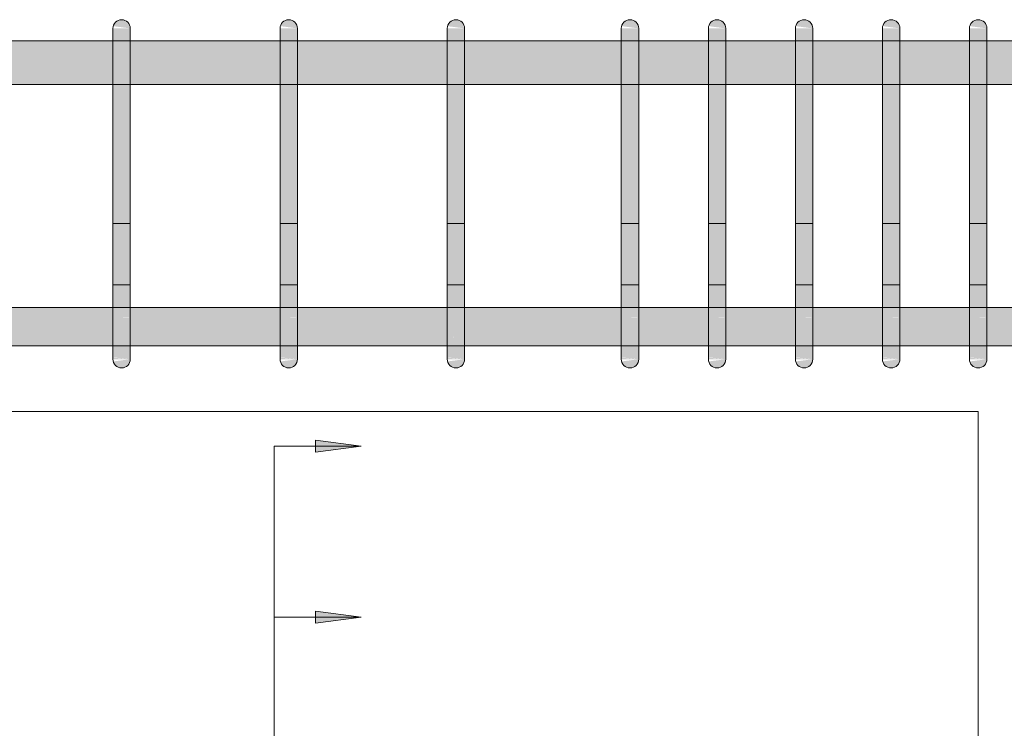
# Model space of a CAD drawing. Header units: millimetres. Extents: x 4307 to 42792, y 1610 to 10025.
# Tile 112 of 256: x 19589 to 20155, y 5438 to 5845. Entities that reach past the tile are written whole.
import ezdxf

# ---------------------------------------------------------------- set-up
doc = ezdxf.new("R2010")
doc.units = ezdxf.units.MM
for name, color, linetype, lineweight in [('A-ANNO-DIMS', 211, 'Continuous', 5), ('A-ANNO-DIMS-25', 211, 'Continuous', 5), ('S-BEAM', 12, 'Continuous', 9), ('S-COLS', 52, 'Continuous', 9), ('S-RBAR', 171, 'Continuous', 5)]:
    doc.layers.add(name, color=color, linetype=linetype, lineweight=lineweight)
doc.styles.add('Arial_1', font='arial.ttf', dxfattribs={"height": 62.5})
doc.dimstyles.new('Výztuž_kusy__řezy__3', dxfattribs={"dimscale": 304.8, "dimtxt": 0.18, "dimasz": 0, "dimexe": 0, "dimexo": 0.0625, "dimgap": 0.082021, "dimtad": 1, "dimdec": 0, "dimzin": 0, "dimdsep": 46, "dimtxsty": 'Arial_1', "dimblk1": 'NONE', "dimblk2": 'NONE', "dimsah": 1, "dimcen": 0.09, "dimazin": 0, "dimtfac": 1, "dimtdec": 4, "dimtix": 1, "dimtmove": 0, "dimatfit": 3, "dimfxl": 0.164042, "dimfxlon": 1, "dimtvp": 1, "dimtfill": 1, "dimtolj": 1, "dimtzin": 0, "dimarcsym": 2})

# ---------------------------------------------------------------- blocks, each defined once
blk = doc.blocks.new('DIMBLOCK642-V1')
at = {"layer": 'A-ANNO-DIMS-25'}
for points in [[(19785.63, 5600), (19759.34, 5603.46), (19759.34, 5596.54)], [(19785.63, 5501.83), (19759.34, 5505.29), (19759.34, 5498.37)]]:
    blk.add_hatch(color=256, dxfattribs=at).paths.add_polyline_path(points)
for p, q in [((19735.63, 5600), (19735.63, 5501.83)), ((19735.63, 5600), (19735.63, 5600)), ((19735.63, 5600), (19785.63, 5600)), ((19785.63, 5600), (19759.34, 5603.46)), ((19759.34, 5603.46), (19759.34, 5596.54)), ((19759.34, 5596.54), (19785.63, 5600)), ((19785.63, 5501.83), (19759.34, 5505.29)), ((19759.34, 5505.29), (19759.34, 5498.37)), ((19735.63, 5501.83), (19735.63, 5501.83)), ((19735.63, 5501.83), (19785.63, 5501.83)), ((19759.34, 5498.37), (19785.63, 5501.83))]:
    blk.add_line(p, q, dxfattribs=at)
blk = doc.blocks.new('_None')
blk = doc.blocks.new('DIMBLOCK643-V1')
at = {"layer": 'A-ANNO-DIMS-25'}
for points in [[(19785.63, 5501.83), (19759.34, 5505.29), (19759.34, 5498.37)], [(19785.63, 5403.67), (19759.34, 5407.13), (19759.34, 5400.21)]]:
    blk.add_hatch(color=256, dxfattribs=at).paths.add_polyline_path(points)
for p, q in [((19785.63, 5501.83), (19759.34, 5505.29)), ((19759.34, 5505.29), (19759.34, 5498.37)), ((19735.63, 5501.83), (19735.63, 5403.67)), ((19735.63, 5501.83), (19735.63, 5501.83)), ((19735.63, 5501.83), (19785.63, 5501.83)), ((19759.34, 5498.37), (19785.63, 5501.83)), ((19785.63, 5403.67), (19759.34, 5407.13)), ((19759.34, 5407.13), (19759.34, 5400.21)), ((19735.63, 5403.67), (19735.63, 5403.67)), ((19735.63, 5403.67), (19785.63, 5403.67)), ((19759.34, 5400.21), (19785.63, 5403.67))]:
    blk.add_line(p, q, dxfattribs=at)
blk = doc.blocks.new('DIMBLOCK672-V1')
at = {"layer": 'A-ANNO-DIMS-25'}
for points in [[(19785.63, 5600), (19759.34, 5603.46), (19759.34, 5596.54)], [(19785.63, 5501.83), (19759.34, 5505.29), (19759.34, 5498.37)], [(19785.63, 5403.67), (19759.34, 5407.13), (19759.34, 5400.21)], [(19785.63, 5305.5), (19759.34, 5308.96), (19759.34, 5302.04)], [(19785.63, 5207.33), (19759.34, 5210.79), (19759.34, 5203.87)], [(19785.63, 5109.17), (19759.34, 5112.63), (19759.34, 5105.71)], [(19785.63, 5011), (19759.34, 5014.46), (19759.34, 5007.54)], [(19785.63, 4912.83), (19759.34, 4916.29), (19759.34, 4909.37)], [(19785.63, 4814.67), (19759.34, 4818.13), (19759.34, 4811.21)], [(19785.63, 4716.5), (19759.34, 4719.96), (19759.34, 4713.04)], [(19785.63, 4618.33), (19759.34, 4621.79), (19759.34, 4614.87)], [(19785.63, 4520.17), (19759.34, 4523.63), (19759.34, 4516.71)], [(19785.63, 4422), (19759.34, 4425.46), (19759.34, 4418.54)], [(19785.63, 4323.83), (19759.34, 4327.29), (19759.34, 4320.37)], [(19785.63, 4225.67), (19759.34, 4229.13), (19759.34, 4222.21)], [(19785.63, 4127.5), (19759.34, 4130.96), (19759.34, 4124.04)], [(19785.63, 4029.33), (19759.34, 4032.79), (19759.34, 4025.87)], [(19785.63, 3931.17), (19759.34, 3934.63), (19759.34, 3927.71)], [(19785.63, 3833), (19759.34, 3836.46), (19759.34, 3829.54)], [(19785.63, 3734.83), (19759.34, 3738.29), (19759.34, 3731.37)], [(19785.63, 3636.67), (19759.34, 3640.13), (19759.34, 3633.21)], [(19785.63, 3538.5), (19759.34, 3541.96), (19759.34, 3535.04)], [(19785.63, 3440.33), (19759.34, 3443.79), (19759.34, 3436.87)], [(19785.63, 3342.17), (19759.34, 3345.63), (19759.34, 3338.71)], [(19785.63, 3244), (19759.34, 3247.46), (19759.34, 3240.54)], [(19785.63, 3145.83), (19759.34, 3149.29), (19759.34, 3142.37)], [(19785.63, 3047.67), (19759.34, 3051.13), (19759.34, 3044.21)], [(19785.63, 2949.5), (19759.34, 2952.96), (19759.34, 2946.04)], [(19785.63, 2851.33), (19759.34, 2854.79), (19759.34, 2847.87)], [(19785.63, 2753.17), (19759.34, 2756.63), (19759.34, 2749.71)], [(19785.63, 2655), (19759.34, 2658.46), (19759.34, 2651.54)]]:
    blk.add_hatch(color=256, dxfattribs=at).paths.add_polyline_path(points)
for p, q in [((19735.63, 5600), (19735.63, 2655)), ((19735.63, 5600), (19735.63, 5501.83)), ((19735.63, 5600), (19735.63, 5600)), ((19735.63, 5600), (19785.63, 5600)), ((19785.63, 5600), (19759.34, 5603.46)), ((19759.34, 5603.46), (19759.34, 5596.54)), ((19759.34, 5596.54), (19785.63, 5600)), ((19785.63, 5501.83), (19759.34, 5505.29)), ((19759.34, 5505.29), (19759.34, 5498.37)), ((19735.63, 5501.83), (19735.63, 5403.67)), ((19735.63, 5501.83), (19735.63, 5501.83)), ((19735.63, 5501.83), (19785.63, 5501.83)), ((19759.34, 5498.37), (19785.63, 5501.83)), ((19785.63, 5403.67), (19759.34, 5407.13)), ((19759.34, 5407.13), (19759.34, 5400.21)), ((19735.63, 5403.67), (19735.63, 5305.5)), ((19735.63, 5403.67), (19735.63, 5403.67)), ((19735.63, 5403.67), (19785.63, 5403.67)), ((19759.34, 5400.21), (19785.63, 5403.67)), ((19735.63, 5305.5), (19735.63, 5207.33)), ((19735.63, 5305.5), (19735.63, 5305.5)), ((19735.63, 5305.5), (19785.63, 5305.5)), ((19785.63, 5305.5), (19759.34, 5308.96)), ((19759.34, 5308.96), (19759.34, 5302.04)), ((19759.34, 5302.04), (19785.63, 5305.5)), ((19785.63, 5207.33), (19759.34, 5210.79)), ((19759.34, 5210.79), (19759.34, 5203.87)), ((19735.63, 5207.33), (19735.63, 5109.17)), ((19735.63, 5207.33), (19735.63, 5207.33)), ((19735.63, 5207.33), (19785.63, 5207.33)), ((19759.34, 5203.87), (19785.63, 5207.33)), ((19735.63, 5109.17), (19735.63, 5011)), ((19735.63, 5109.17), (19735.63, 5109.17)), ((19735.63, 5109.17), (19785.63, 5109.17)), ((19785.63, 5109.17), (19759.34, 5112.63)), ((19759.34, 5112.63), (19759.34, 5105.71)), ((19759.34, 5105.71), (19785.63, 5109.17)), ((19735.63, 5011), (19735.63, 4912.83)), ((19735.63, 5011), (19735.63, 5011)), ((19735.63, 5011), (19785.63, 5011)), ((19785.63, 5011), (19759.34, 5014.46)), ((19759.34, 5014.46), (19759.34, 5007.54)), ((19759.34, 5007.54), (19785.63, 5011)), ((19785.63, 4912.83), (19759.34, 4916.29)), ((19759.34, 4916.29), (19759.34, 4909.37)), ((19735.63, 4912.83), (19735.63, 4814.67)), ((19735.63, 4912.83), (19735.63, 4912.83)), ((19735.63, 4912.83), (19785.63, 4912.83)), ((19759.34, 4909.37), (19785.63, 4912.83)), ((19735.63, 4814.67), (19735.63, 4716.5)), ((19735.63, 4814.67), (19735.63, 4814.67)), ((19735.63, 4814.67), (19785.63, 4814.67)), ((19785.63, 4814.67), (19759.34, 4818.13)), ((19759.34, 4818.13), (19759.34, 4811.21)), ((19759.34, 4811.21), (19785.63, 4814.67)), ((19785.63, 4716.5), (19759.34, 4719.96)), ((19759.34, 4719.96), (19759.34, 4713.04)), ((19735.63, 4716.5), (19735.63, 4618.33)), ((19735.63, 4716.5), (19735.63, 4716.5)), ((19735.63, 4716.5), (19785.63, 4716.5)), ((19759.34, 4713.04), (19785.63, 4716.5)), ((19785.63, 4618.33), (19759.34, 4621.79)), ((19759.34, 4621.79), (19759.34, 4614.87)), ((19735.63, 4618.33), (19735.63, 4520.17)), ((19735.63, 4618.33), (19735.63, 4618.33)), ((19735.63, 4618.33), (19785.63, 4618.33)), ((19759.34, 4614.87), (19785.63, 4618.33)), ((19735.63, 4520.17), (19735.63, 4422)), ((19735.63, 4520.17), (19735.63, 4520.17)), ((19735.63, 4520.17), (19785.63, 4520.17)), ((19785.63, 4520.17), (19759.34, 4523.63)), ((19759.34, 4523.63), (19759.34, 4516.71)), ((19759.34, 4516.71), (19785.63, 4520.17)), ((19785.63, 4422), (19759.34, 4425.46)), ((19759.34, 4425.46), (19759.34, 4418.54)), ((19735.63, 4422), (19735.63, 4323.83)), ((19735.63, 4422), (19735.63, 4422)), ((19735.63, 4422), (19785.63, 4422)), ((19759.34, 4418.54), (19785.63, 4422)), ((19785.63, 4323.83), (19759.34, 4327.29)), ((19759.34, 4327.29), (19759.34, 4320.37)), ((19735.63, 4323.83), (19735.63, 4225.67)), ((19735.63, 4323.83), (19735.63, 4323.83)), ((19735.63, 4323.83), (19785.63, 4323.83)), ((19759.34, 4320.37), (19785.63, 4323.83)), ((19735.63, 4225.67), (19735.63, 4127.5)), ((19735.63, 4225.67), (19735.63, 4225.67)), ((19735.63, 4225.67), (19785.63, 4225.67)), ((19785.63, 4225.67), (19759.34, 4229.13)), ((19759.34, 4229.13), (19759.34, 4222.21)), ((19759.34, 4222.21), (19785.63, 4225.67)), ((19785.63, 4127.5), (19759.34, 4130.96)), ((19759.34, 4130.96), (19759.34, 4124.04)), ((19735.63, 4127.5), (19735.63, 4029.33)), ((19735.63, 4127.5), (19735.63, 4127.5)), ((19735.63, 4127.5), (19785.63, 4127.5)), ((19759.34, 4124.04), (19785.63, 4127.5)), ((19785.63, 4029.33), (19759.34, 4032.79)), ((19759.34, 4032.79), (19759.34, 4025.87)), ((19735.63, 4029.33), (19735.63, 3931.17)), ((19735.63, 4029.33), (19735.63, 4029.33)), ((19735.63, 4029.33), (19785.63, 4029.33)), ((19759.34, 4025.87), (19785.63, 4029.33)), ((19735.63, 3931.17), (19735.63, 3833)), ((19735.63, 3931.17), (19735.63, 3931.17)), ((19735.63, 3931.17), (19785.63, 3931.17)), ((19785.63, 3931.17), (19759.34, 3934.63)), ((19759.34, 3934.63), (19759.34, 3927.71)), ((19759.34, 3927.71), (19785.63, 3931.17)), ((19785.63, 3833), (19759.34, 3836.46)), ((19759.34, 3836.46), (19759.34, 3829.54)), ((19735.63, 3833), (19735.63, 3734.83)), ((19735.63, 3833), (19735.63, 3833)), ((19735.63, 3833), (19785.63, 3833)), ((19759.34, 3829.54), (19785.63, 3833)), ((19735.63, 3734.83), (19735.63, 3636.67)), ((19735.63, 3734.83), (19735.63, 3734.83)), ((19735.63, 3734.83), (19785.63, 3734.83)), ((19785.63, 3734.83), (19759.34, 3738.29)), ((19759.34, 3738.29), (19759.34, 3731.37)), ((19759.34, 3731.37), (19785.63, 3734.83)), ((19735.63, 3636.67), (19735.63, 3538.5)), ((19735.63, 3636.67), (19735.63, 3636.67)), ((19735.63, 3636.67), (19785.63, 3636.67)), ((19785.63, 3636.67), (19759.34, 3640.13)), ((19759.34, 3640.13), (19759.34, 3633.21)), ((19759.34, 3633.21), (19785.63, 3636.67)), ((19785.63, 3538.5), (19759.34, 3541.96)), ((19759.34, 3541.96), (19759.34, 3535.04)), ((19735.63, 3538.5), (19735.63, 3440.33)), ((19735.63, 3538.5), (19735.63, 3538.5)), ((19735.63, 3538.5), (19785.63, 3538.5)), ((19759.34, 3535.04), (19785.63, 3538.5)), ((19735.63, 3440.33), (19735.63, 3342.17)), ((19735.63, 3440.33), (19735.63, 3440.33)), ((19735.63, 3440.33), (19785.63, 3440.33)), ((19785.63, 3440.33), (19759.34, 3443.79)), ((19759.34, 3443.79), (19759.34, 3436.87)), ((19759.34, 3436.87), (19785.63, 3440.33)), ((19785.63, 3342.17), (19759.34, 3345.63)), ((19759.34, 3345.63), (19759.34, 3338.71)), ((19735.63, 3342.17), (19735.63, 3244)), ((19735.63, 3342.17), (19735.63, 3342.17)), ((19735.63, 3342.17), (19785.63, 3342.17)), ((19759.34, 3338.71), (19785.63, 3342.17)), ((19785.63, 3244), (19759.34, 3247.46)), ((19759.34, 3247.46), (19759.34, 3240.54)), ((19735.63, 3244), (19735.63, 3145.83)), ((19735.63, 3244), (19735.63, 3244)), ((19735.63, 3244), (19785.63, 3244)), ((19759.34, 3240.54), (19785.63, 3244)), ((19735.63, 3145.83), (19735.63, 3047.67)), ((19735.63, 3145.83), (19735.63, 3145.83)), ((19735.63, 3145.83), (19785.63, 3145.83)), ((19785.63, 3145.83), (19759.34, 3149.29)), ((19759.34, 3149.29), (19759.34, 3142.37)), ((19759.34, 3142.37), (19785.63, 3145.83)), ((19785.63, 3047.67), (19759.34, 3051.13)), ((19759.34, 3051.13), (19759.34, 3044.21)), ((19735.63, 3047.67), (19735.63, 2949.5)), ((19735.63, 3047.67), (19735.63, 3047.67)), ((19735.63, 3047.67), (19785.63, 3047.67)), ((19759.34, 3044.21), (19785.63, 3047.67)), ((19785.63, 2949.5), (19759.34, 2952.96)), ((19759.34, 2952.96), (19759.34, 2946.04)), ((19735.63, 2949.5), (19735.63, 2851.33)), ((19735.63, 2949.5), (19735.63, 2949.5)), ((19735.63, 2949.5), (19785.63, 2949.5)), ((19759.34, 2946.04), (19785.63, 2949.5)), ((19735.63, 2851.33), (19735.63, 2753.17)), ((19735.63, 2851.33), (19735.63, 2851.33)), ((19735.63, 2851.33), (19785.63, 2851.33)), ((19785.63, 2851.33), (19759.34, 2854.79)), ((19759.34, 2854.79), (19759.34, 2847.87)), ((19759.34, 2847.87), (19785.63, 2851.33)), ((19785.63, 2753.17), (19759.34, 2756.63)), ((19759.34, 2756.63), (19759.34, 2749.71)), ((19735.63, 2753.17), (19735.63, 2655)), ((19735.63, 2753.17), (19735.63, 2753.17)), ((19735.63, 2753.17), (19785.63, 2753.17)), ((19759.34, 2749.71), (19785.63, 2753.17)), ((19785.63, 2655), (19759.34, 2658.46)), ((19759.34, 2658.46), (19759.34, 2651.54)), ((19735.63, 2655), (19735.63, 2655)), ((19735.63, 2655), (19785.63, 2655)), ((19759.34, 2651.54), (19785.63, 2655))]:
    blk.add_line(p, q, dxfattribs=at)

msp = doc.modelspace()

# ---------------------------------------------------------------- hatches: boundary and pattern name
at = {"layer": 'S-RBAR'}
for points in [[(19652.97, 5840), (19652.8, 5841.29), (19652.3, 5842.5), (19651.5, 5843.54), (19650.47, 5844.33), (19649.26, 5844.83), (19647.97, 5845), (19646.67, 5844.83), (19645.47, 5844.33), (19644.43, 5843.54), (19643.64, 5842.5), (19643.14, 5841.29), (19652.8, 5840.02)], [(19748.98, 5840), (19748.81, 5841.29), (19748.31, 5842.5), (19747.52, 5843.54), (19746.48, 5844.33), (19745.28, 5844.83), (19743.98, 5845), (19742.69, 5844.83), (19741.48, 5844.33), (19740.45, 5843.54), (19739.65, 5842.5), (19739.15, 5841.29), (19748.81, 5840.02)], [(19845, 5840), (19844.83, 5841.29), (19844.33, 5842.5), (19843.54, 5843.54), (19842.5, 5844.33), (19841.29, 5844.83), (19840, 5845), (19838.71, 5844.83), (19837.5, 5844.33), (19836.46, 5843.54), (19835.67, 5842.5), (19835.17, 5841.29), (19844.83, 5840.02)], [(19945, 5840), (19944.83, 5841.29), (19944.33, 5842.5), (19943.54, 5843.54), (19942.5, 5844.33), (19941.29, 5844.83), (19940, 5845), (19938.71, 5844.83), (19937.5, 5844.33), (19936.46, 5843.54), (19935.67, 5842.5), (19935.17, 5841.29), (19944.83, 5840.02)], [(19995, 5840), (19994.83, 5841.29), (19994.33, 5842.5), (19993.54, 5843.54), (19992.5, 5844.33), (19991.29, 5844.83), (19990, 5845), (19988.71, 5844.83), (19987.5, 5844.33), (19986.46, 5843.54), (19985.67, 5842.5), (19985.17, 5841.29), (19994.83, 5840.02)], [(20045, 5840), (20044.83, 5841.29), (20044.33, 5842.5), (20043.54, 5843.54), (20042.5, 5844.33), (20041.29, 5844.83), (20040, 5845), (20038.71, 5844.83), (20037.5, 5844.33), (20036.46, 5843.54), (20035.67, 5842.5), (20035.17, 5841.29), (20044.83, 5840.02)], [(20095, 5840), (20094.83, 5841.29), (20094.33, 5842.5), (20093.54, 5843.54), (20092.5, 5844.33), (20091.29, 5844.83), (20090, 5845), (20088.71, 5844.83), (20087.5, 5844.33), (20086.46, 5843.54), (20085.67, 5842.5), (20085.17, 5841.29), (20094.83, 5840.02)], [(20145, 5840), (20144.83, 5841.29), (20144.33, 5842.5), (20143.54, 5843.54), (20142.5, 5844.33), (20141.29, 5844.83), (20140, 5845), (20138.71, 5844.83), (20137.5, 5844.33), (20136.46, 5843.54), (20135.67, 5842.5), (20135.17, 5841.29), (20144.83, 5840.02)], [(19652.97, 5815), (19652.97, 5840), (19642.97, 5840), (19642.97, 5815)], [(19748.98, 5815), (19748.98, 5840), (19738.98, 5840), (19738.98, 5815)], [(19845, 5815), (19845, 5840), (19835, 5840), (19835, 5815)], [(19945, 5815), (19945, 5840), (19935, 5840), (19935, 5815)], [(19995, 5815), (19995, 5840), (19985, 5840), (19985, 5815)], [(20045, 5815), (20045, 5840), (20035, 5840), (20035, 5815)], [(20095, 5815), (20095, 5840), (20085, 5840), (20085, 5815)], [(20145, 5815), (20145, 5840), (20135, 5840), (20135, 5815)], [(19642.97, 5675), (19652.97, 5675), (19652.97, 5815), (19642.97, 5815), (19642.97, 5690.41)], [(19748.98, 5675), (19748.98, 5815), (19738.98, 5815), (19738.98, 5675)], [(19838.25, 5675), (19845, 5675), (19845, 5815), (19835, 5815), (19835, 5675)], [(19935, 5675), (19945, 5675), (19945, 5815), (19935, 5815), (19935, 5690.41)], [(19995, 5675), (19995, 5815), (19985, 5815), (19985, 5675)], [(20045, 5675), (20045, 5815), (20035, 5815), (20035, 5675)], [(20095, 5675), (20095, 5815), (20085, 5815), (20085, 5675)], [(20145, 5675), (20145, 5815), (20135, 5815), (20135, 5675)], [(19647.97, 5645), (19649.26, 5645.17), (19650.47, 5645.67), (19651.5, 5646.46), (19652.3, 5647.5), (19652.8, 5648.71), (19652.8, 5649.98), (19643.14, 5648.71), (19643.64, 5647.5), (19644.43, 5646.46), (19645.47, 5645.67), (19646.67, 5645.17)], [(19743.98, 5645), (19745.28, 5645.17), (19746.48, 5645.67), (19747.52, 5646.46), (19748.31, 5647.5), (19748.81, 5648.71), (19748.81, 5649.98), (19739.15, 5648.71), (19739.65, 5647.5), (19740.45, 5646.46), (19741.48, 5645.67), (19742.69, 5645.17)], [(19840, 5645), (19841.29, 5645.17), (19842.5, 5645.67), (19843.54, 5646.46), (19844.33, 5647.5), (19844.83, 5648.71), (19844.83, 5649.98), (19835.17, 5648.71), (19835.67, 5647.5), (19836.46, 5646.46), (19838.25, 5645.36), (19838.71, 5645.17)], [(19940, 5645), (19941.29, 5645.17), (19942.5, 5645.67), (19943.54, 5646.46), (19944.33, 5647.5), (19944.83, 5648.71), (19944.83, 5649.98), (19935.17, 5648.71), (19935.67, 5647.5), (19936.46, 5646.46), (19937.5, 5645.67), (19938.71, 5645.17)], [(19990, 5645), (19991.29, 5645.17), (19992.5, 5645.67), (19993.54, 5646.46), (19994.33, 5647.5), (19994.83, 5648.71), (19994.83, 5649.98), (19985.17, 5648.71), (19985.67, 5647.5), (19986.46, 5646.46), (19987.5, 5645.67), (19988.71, 5645.17)], [(20040, 5645), (20041.29, 5645.17), (20042.5, 5645.67), (20043.54, 5646.46), (20044.33, 5647.5), (20044.83, 5648.71), (20044.83, 5649.98), (20035.17, 5648.71), (20035.67, 5647.5), (20036.46, 5646.46), (20037.5, 5645.67), (20038.71, 5645.17)], [(20090, 5645), (20091.29, 5645.17), (20092.5, 5645.67), (20093.54, 5646.46), (20094.33, 5647.5), (20094.83, 5648.71), (20094.83, 5649.98), (20085.17, 5648.71), (20085.67, 5647.5), (20086.46, 5646.46), (20087.5, 5645.67), (20088.71, 5645.17)], [(20140, 5645), (20141.29, 5645.17), (20142.5, 5645.67), (20143.54, 5646.46), (20144.33, 5647.5), (20144.83, 5648.71), (20144.83, 5649.98), (20135.17, 5648.71), (20135.67, 5647.5), (20136.46, 5646.46), (20137.5, 5645.67), (20138.71, 5645.17)]]:
    msp.add_hatch(color=7, dxfattribs=at).paths.add_polyline_path(points)
h = msp.add_hatch(color=7, dxfattribs=at)
h.paths.add_polyline_path([(19546.95, 5807.8), (19546.95, 5832.8), (19460.94, 5832.8), (19460.94, 5807.8), (19484.85, 5807.8)])
h.paths.add_polyline_path([(22355.4, 5807.8), (22355.4, 5832.8), (22182.9, 5832.8), (22182.9, 5807.8), (22351.3, 5807.8)])
h.paths.add_polyline_path([(17685, 5807.8), (17848.61, 5807.8), (17848.61, 5832.8), (17685, 5832.8)])
h.paths.add_polyline_path([(19563.38, 5807.8), (19642.97, 5807.8), (19642.97, 5832.8), (19556.95, 5832.8), (19556.95, 5807.8)])
h.paths.add_polyline_path([(19652.97, 5807.8), (19738.98, 5807.8), (19738.98, 5832.8), (19652.97, 5832.8), (19652.97, 5815)])
h.paths.add_polyline_path([(19748.98, 5807.8), (19835, 5807.8), (19835, 5832.8), (19748.98, 5832.8), (19748.98, 5815)])
h.paths.add_polyline_path([(21055.51, 5807.8), (21072.86, 5807.8), (21072.86, 5832.8), (20986.91, 5832.8), (20986.91, 5807.8)])
h.paths.add_polyline_path([(22172.9, 5807.8), (22172.9, 5832.8), (22000.4, 5832.8), (22000.4, 5807.8), (22154.97, 5807.8)])
h.paths.add_polyline_path([(19450.94, 5807.8), (19450.94, 5832.8), (19364.92, 5832.8), (19364.92, 5807.8), (19406.31, 5807.8)])
h.paths.add_polyline_path([(17858.61, 5807.8), (18037.69, 5807.8), (18037.69, 5832.8), (17858.61, 5832.8), (17858.61, 5815)])
h.paths.add_polyline_path([(19845, 5807.8), (19935, 5807.8), (19935, 5832.8), (19845, 5832.8), (19845, 5815)])
h.paths.add_polyline_path([(18596.8, 5807.8), (18682.81, 5807.8), (18682.81, 5832.8), (18596.8, 5832.8), (18596.8, 5815)])
h.paths.add_polyline_path([(19945, 5807.8), (19985, 5807.8), (19985, 5832.8), (19945, 5832.8), (19945, 5815)])
h.paths.add_polyline_path([(21082.86, 5807.8), (21168.81, 5807.8), (21168.81, 5832.8), (21082.86, 5832.8), (21082.86, 5815)])
h.paths.add_polyline_path([(19354.92, 5807.8), (19354.92, 5832.8), (19268.91, 5832.8), (19268.91, 5807.8), (19327.78, 5807.8)])
h.paths.add_polyline_path([(18542.45, 5807.8), (18586.8, 5807.8), (18586.8, 5832.8), (18425.85, 5832.8), (18425.85, 5807.8), (18463.92, 5807.8)])
h.paths.add_polyline_path([(21990.4, 5807.8), (21990.4, 5832.8), (21817.9, 5832.8), (21817.9, 5807.8), (21958.64, 5807.8)])
h.paths.add_polyline_path([(19995, 5807.8), (20035, 5807.8), (20035, 5832.8), (19995, 5832.8), (19995, 5815)])
h.paths.add_polyline_path([(20045, 5807.8), (20085, 5807.8), (20085, 5832.8), (20045, 5832.8), (20045, 5815)])
h.paths.add_polyline_path([(21178.81, 5807.8), (21264.77, 5807.8), (21264.77, 5832.8), (21178.81, 5832.8), (21178.81, 5815)])
h.paths.add_polyline_path([(21807.9, 5807.8), (21807.9, 5832.8), (21658.58, 5832.8), (21658.58, 5807.8), (21801.57, 5807.8)])
h.paths.add_polyline_path([(19258.91, 5807.8), (19258.91, 5832.8), (19172.89, 5832.8), (19172.89, 5807.8), (19249.25, 5807.8)])
h.paths.add_polyline_path([(18047.69, 5807.8), (18226.77, 5807.8), (18226.77, 5832.8), (18047.69, 5832.8), (18047.69, 5815)])
h.paths.add_polyline_path([(20095, 5807.8), (20135, 5807.8), (20135, 5832.8), (20095, 5832.8), (20095, 5815)])
h.paths.add_polyline_path([(20145, 5807.8), (20185, 5807.8), (20185, 5832.8), (20145, 5832.8), (20145, 5815)])
h.paths.add_polyline_path([(21648.58, 5807.8), (21648.58, 5832.8), (21562.63, 5832.8), (21562.63, 5807.8), (21644.51, 5807.8)])
h.paths.add_polyline_path([(20195, 5807.8), (20235, 5807.8), (20235, 5832.8), (20195, 5832.8), (20195, 5815)])
h.paths.add_polyline_path([(20245, 5807.8), (20285, 5807.8), (20285, 5832.8), (20245, 5832.8), (20245, 5815)])
h.paths.add_polyline_path([(19162.89, 5807.8), (19162.89, 5832.8), (19076.87, 5832.8), (19076.87, 5807.8), (19092.18, 5807.8)])
h.paths.add_polyline_path([(20295, 5807.8), (20335, 5807.8), (20335, 5832.8), (20295, 5832.8), (20295, 5815)])
h.paths.add_polyline_path([(19066.87, 5807.8), (19066.87, 5832.8), (18980.86, 5832.8), (18980.86, 5807.8), (19013.65, 5807.8)])
h.paths.add_polyline_path([(21552.63, 5807.8), (21552.63, 5832.8), (21466.67, 5832.8), (21466.67, 5807.8), (21526.71, 5807.8)])
h.paths.add_polyline_path([(20345, 5807.8), (20385, 5807.8), (20385, 5832.8), (20345, 5832.8), (20345, 5815)])
h.paths.add_polyline_path([(20395, 5807.8), (20435, 5807.8), (20435, 5832.8), (20395, 5832.8), (20395, 5815)])
h.paths.add_polyline_path([(18970.86, 5807.8), (18970.86, 5832.8), (18884.84, 5832.8), (18884.84, 5807.8), (18935.12, 5807.8)])
h.paths.add_polyline_path([(20445, 5807.8), (20485, 5807.8), (20485, 5832.8), (20445, 5832.8), (20445, 5815)])
h.paths.add_polyline_path([(21456.67, 5807.8), (21456.67, 5832.8), (21370.72, 5832.8), (21370.72, 5807.8), (21448.17, 5807.8)])
h.paths.add_polyline_path([(18236.77, 5807.8), (18415.85, 5807.8), (18415.85, 5832.8), (18236.77, 5832.8), (18236.77, 5815)])
h.paths.add_polyline_path([(20495, 5807.8), (20535, 5807.8), (20535, 5832.8), (20495, 5832.8), (20495, 5815)])
h.paths.add_polyline_path([(18874.84, 5807.8), (18874.84, 5832.8), (18788.83, 5832.8), (18788.83, 5807.8), (18856.58, 5807.8)])
h.paths.add_polyline_path([(20545, 5807.8), (20585, 5807.8), (20585, 5832.8), (20545, 5832.8), (20545, 5815)])
h.paths.add_polyline_path([(20595, 5807.8), (20635, 5807.8), (20635, 5832.8), (20595, 5832.8), (20595, 5815)])
h.paths.add_polyline_path([(18778.83, 5807.8), (18778.83, 5832.8), (18692.81, 5832.8), (18692.81, 5807.8), (18778.05, 5807.8)])
h.paths.add_polyline_path([(21360.72, 5807.8), (21360.72, 5832.8), (21274.77, 5832.8), (21274.77, 5807.8), (21291.11, 5807.8)])
h.paths.add_polyline_path([(20645, 5807.8), (20685, 5807.8), (20685, 5832.8), (20645, 5832.8), (20645, 5815)])
h.paths.add_polyline_path([(20695, 5807.8), (20785, 5807.8), (20785, 5832.8), (20695, 5832.8), (20695, 5815)])
h.paths.add_polyline_path([(20795, 5807.8), (20880.95, 5807.8), (20880.95, 5832.8), (20795, 5832.8), (20795, 5815)])
h.paths.add_polyline_path([(20890.95, 5807.8), (20976.91, 5807.8), (20976.91, 5832.8), (20890.95, 5832.8), (20890.95, 5815)])
h = msp.add_hatch(color=7, dxfattribs=at)
h.paths.add_polyline_path([(15495, 5657.64), (15581.02, 5657.92), (15581.02, 5679.64), (15495, 5679.64), (15495, 5657.92)])
h.paths.add_polyline_path([(20285, 5657.64), (20285, 5679.64), (20245, 5679.64), (20245, 5657.64), (20270.18, 5657.64)])
h.paths.add_polyline_path([(15479.66, 5657.64), (15485, 5657.92), (15485, 5679.64), (15395, 5679.64), (15395, 5657.64), (15401.13, 5657.64)])
h.paths.add_polyline_path([(19406.31, 5657.64), (19450.94, 5657.92), (19450.94, 5679.64), (19364.92, 5679.64), (19364.92, 5657.64), (19367.05, 5657.64)])
h.paths.add_polyline_path([(19354.92, 5657.64), (19354.92, 5679.64), (19268.91, 5679.64), (19268.91, 5657.64), (19327.78, 5657.64)])
h.paths.add_polyline_path([(15591.02, 5657.64), (15677.03, 5657.92), (15677.03, 5679.64), (15591.02, 5679.64), (15591.02, 5657.92)])
h.paths.add_polyline_path([(15095, 5657.64), (15135, 5657.92), (15135, 5679.64), (15095, 5679.64), (15095, 5657.92)])
h.paths.add_polyline_path([(20302.3, 5657.64), (20302.3, 5679.64), (20295, 5679.64), (20295, 5657.64)])
h.paths.add_polyline_path([(15687.03, 5657.64), (15773.05, 5657.92), (15773.05, 5679.64), (15687.03, 5679.64), (15687.03, 5657.92)])
h.paths.add_polyline_path([(19484.85, 5657.64), (19546.95, 5657.92), (19546.95, 5679.64), (19460.94, 5679.64), (19460.94, 5657.64)])
h.paths.add_polyline_path([(15783.05, 5657.64), (15869.06, 5657.92), (15869.06, 5679.64), (15783.05, 5679.64), (15783.05, 5657.92)])
h.paths.add_polyline_path([(15385, 5657.64), (15385, 5679.64), (15345, 5679.64), (15345, 5657.64), (15361.86, 5657.64)])
h.paths.add_polyline_path([(19258.91, 5657.64), (19258.91, 5679.64), (19172.89, 5679.64), (19172.89, 5657.64), (19249.25, 5657.64)])
h.paths.add_polyline_path([(20235, 5657.64), (20235, 5679.64), (20195, 5679.64), (20195, 5657.64), (20230.91, 5657.64)])
h.paths.add_polyline_path([(15879.06, 5657.64), (15965.08, 5657.92), (15965.08, 5679.64), (15879.06, 5679.64), (15879.06, 5657.92)])
h.paths.add_polyline_path([(15975.08, 5657.64), (16061.09, 5657.92), (16061.09, 5679.64), (15975.08, 5679.64), (15975.08, 5657.92)])
h.paths.add_polyline_path([(19556.95, 5657.64), (19642.97, 5657.92), (19642.97, 5679.64), (19556.95, 5679.64), (19556.95, 5657.92)])
h.paths.add_polyline_path([(19162.89, 5657.64), (19162.89, 5679.64), (19076.87, 5679.64), (19076.87, 5657.64), (19131.45, 5657.64)])
h.paths.add_polyline_path([(15145, 5657.64), (15185, 5657.92), (15185, 5679.64), (15145, 5679.64), (15145, 5657.92)])
h.paths.add_polyline_path([(16071.09, 5657.64), (16157.11, 5657.92), (16157.11, 5679.64), (16071.09, 5679.64), (16071.09, 5657.92)])
h.paths.add_polyline_path([(19066.87, 5657.64), (19066.87, 5679.64), (18980.86, 5679.64), (18980.86, 5657.64), (19052.91, 5657.64)])
h.paths.add_polyline_path([(16167.11, 5657.64), (16253.13, 5657.92), (16253.13, 5679.64), (16167.11, 5679.64), (16167.11, 5657.92)])
h.paths.add_polyline_path([(15085, 5657.64), (15085, 5679.64), (15045, 5679.64), (15045, 5657.64), (15047.73, 5657.64)])
h.paths.add_polyline_path([(20185, 5657.64), (20185, 5679.64), (20145, 5679.64), (20145, 5657.64), (20152.38, 5657.64)])
h.paths.add_polyline_path([(16263.13, 5657.64), (16349.14, 5657.92), (16349.14, 5679.64), (16263.13, 5679.64), (16263.13, 5657.92)])
h.paths.add_polyline_path([(15335, 5657.64), (15335, 5679.64), (15295, 5679.64), (15295, 5657.64), (15322.59, 5657.64)])
h.paths.add_polyline_path([(20135, 5657.64), (20135, 5679.64), (20095, 5679.64), (20095, 5657.64), (20113.11, 5657.64)])
h.paths.add_polyline_path([(16359.14, 5657.64), (16445.16, 5657.92), (16445.16, 5679.64), (16359.14, 5679.64), (16359.14, 5657.92)])
h.paths.add_polyline_path([(18970.86, 5657.64), (18970.86, 5679.64), (18884.84, 5679.64), (18884.84, 5657.64), (18935.12, 5657.64)])
h.paths.add_polyline_path([(19652.97, 5657.64), (19738.98, 5657.92), (19738.98, 5679.64), (19652.97, 5679.64), (19652.97, 5657.92)])
h.paths.add_polyline_path([(16455.16, 5657.64), (16541.17, 5657.92), (16541.17, 5679.64), (16455.16, 5679.64), (16455.16, 5657.92)])
h.paths.add_polyline_path([(18874.84, 5657.64), (18874.84, 5679.64), (18788.83, 5679.64), (18788.83, 5657.64), (18856.58, 5657.64)])
h.paths.add_polyline_path([(16551.17, 5657.64), (16637.19, 5657.92), (16637.19, 5679.64), (16551.17, 5679.64), (16551.17, 5657.92)])
h.paths.add_polyline_path([(20085, 5657.64), (20085, 5679.64), (20045, 5679.64), (20045, 5657.64), (20073.85, 5657.64)])
h.paths.add_polyline_path([(16647.19, 5657.64), (16733.2, 5657.92), (16733.2, 5679.64), (16647.19, 5679.64), (16647.19, 5657.92)])
h.paths.add_polyline_path([(15285, 5657.64), (15285, 5679.64), (15245, 5679.64), (15245, 5657.64), (15283.33, 5657.64)])
h.paths.add_polyline_path([(18778.83, 5657.64), (18778.83, 5679.64), (18692.81, 5679.64), (18692.81, 5657.64), (18778.05, 5657.64)])
h.paths.add_polyline_path([(16743.2, 5657.64), (16903.2, 5657.92), (16903.2, 5679.64), (16743.2, 5679.64), (16743.2, 5657.92)])
h.paths.add_polyline_path([(16913.2, 5657.64), (17092.29, 5657.92), (17092.29, 5679.64), (16913.2, 5679.64), (16913.2, 5657.92)])
h.paths.add_polyline_path([(20035, 5657.64), (20035, 5679.64), (19995, 5679.64), (19995, 5657.64), (20034.58, 5657.64)])
h.paths.add_polyline_path([(18682.81, 5657.64), (18682.81, 5679.64), (18596.8, 5679.64), (18596.8, 5657.64), (18660.25, 5657.64)])
h.paths.add_polyline_path([(17102.29, 5657.64), (17281.37, 5657.92), (17281.37, 5679.64), (17102.29, 5679.64), (17102.29, 5657.92)])
h.paths.add_polyline_path([(19748.98, 5657.64), (19835, 5657.92), (19835, 5679.64), (19748.98, 5679.64), (19748.98, 5657.92)])
h.paths.add_polyline_path([(18586.8, 5657.64), (18586.8, 5679.64), (18425.85, 5679.64), (18425.85, 5657.64), (18581.72, 5657.64)])
h.paths.add_polyline_path([(17291.37, 5657.64), (17470.45, 5657.92), (17470.45, 5679.64), (17291.37, 5679.64), (17291.37, 5657.92)])
h.paths.add_polyline_path([(19985, 5657.64), (19985, 5679.64), (19945, 5679.64), (19945, 5657.64), (19956.05, 5657.64)])
h.paths.add_polyline_path([(15195, 5657.64), (15235, 5657.92), (15235, 5679.64), (15195, 5679.64), (15195, 5657.92)])
h.paths.add_polyline_path([(17480.45, 5657.64), (17659.53, 5657.92), (17659.53, 5679.64), (17480.45, 5679.64), (17480.45, 5657.92)])
h.paths.add_polyline_path([(17669.53, 5657.64), (17848.61, 5657.92), (17848.61, 5679.64), (17669.53, 5679.64), (17669.53, 5657.92)])
h.paths.add_polyline_path([(19935, 5657.64), (19935, 5679.64), (19845, 5679.64), (19845, 5657.64), (19916.78, 5657.64)])
h.paths.add_polyline_path([(17858.61, 5657.64), (18037.69, 5657.92), (18037.69, 5679.64), (17858.61, 5679.64), (17858.61, 5657.92)])
h.paths.add_polyline_path([(18415.85, 5657.64), (18415.85, 5679.64), (18236.77, 5679.64), (18236.77, 5657.64), (18385.38, 5657.64)])
h.paths.add_polyline_path([(18047.69, 5657.64), (18226.77, 5657.92), (18226.77, 5679.64), (18047.69, 5679.64), (18047.69, 5657.92)])
h.paths.add_polyline_path([(15027.7, 5657.64), (15035, 5657.92), (15035, 5679.64), (15027.7, 5679.64), (15027.7, 5657.92)])
h = msp.add_hatch(color=7, dxfattribs=at)
h.paths.add_polyline_path([(19652.97, 5653.08), (19652.97, 5653.74), (19651.61, 5653.89), (19650.77, 5653.51)])
h.paths.add_polyline_path([(19647.48, 5655.53), (19645.79, 5657.49), (19642.97, 5657.92), (19642.97, 5656.75)])
h.paths.add_polyline_path([(19652.97, 5661.72), (19652.97, 5663.44), (19642.97, 5665.43), (19647.69, 5661.91)])
h.paths.add_polyline_path([(19642.97, 5674.03), (19652.97, 5674.24), (19652.97, 5675), (19642.97, 5675)])
h = msp.add_hatch(color=7, dxfattribs=at)
h.paths.add_polyline_path([(19652.97, 5650), (19652.97, 5653.08), (19650.77, 5653.51), (19651.61, 5653.89), (19652.97, 5653.74), (19652.97, 5661.72), (19648.44, 5661.99), (19642.97, 5665.43), (19642.97, 5658.15), (19645.94, 5657.32), (19647.48, 5655.53), (19642.97, 5656.75), (19643.14, 5650.99), (19645.06, 5650.85), (19649.26, 5650.4)])
h.paths.add_polyline_path([(19642.97, 5650), (19652.97, 5650), (19642.97, 5650.85)])
h.paths.add_polyline_path([(19652.97, 5663.44), (19652.97, 5674.24), (19650.94, 5674.03), (19642.97, 5674.03), (19642.97, 5665.43)])
h = msp.add_hatch(color=7, dxfattribs=at)
h.paths.add_polyline_path([(19748.98, 5653.08), (19748.98, 5653.74), (19747.63, 5653.89), (19746.78, 5653.51)])
h.paths.add_polyline_path([(19743.49, 5655.53), (19741.81, 5657.49), (19738.98, 5657.92), (19738.98, 5656.75)])
h.paths.add_polyline_path([(19748.98, 5661.72), (19748.98, 5663.44), (19738.98, 5665.43), (19743.71, 5661.91)])
h.paths.add_polyline_path([(19738.98, 5674.03), (19748.98, 5674.24), (19748.98, 5675), (19738.98, 5675)])
h = msp.add_hatch(color=7, dxfattribs=at)
h.paths.add_polyline_path([(19748.98, 5650), (19748.98, 5653.08), (19746.78, 5653.51), (19747.63, 5653.89), (19748.98, 5653.74), (19748.98, 5661.72), (19744.45, 5661.99), (19738.98, 5665.43), (19738.98, 5658.15), (19741.96, 5657.32), (19743.49, 5655.53), (19738.98, 5656.75), (19739.15, 5650.99), (19741.07, 5650.85), (19745.28, 5650.4)])
h.paths.add_polyline_path([(19738.98, 5650), (19748.98, 5650), (19738.98, 5650.85)])
h.paths.add_polyline_path([(19748.98, 5663.44), (19748.98, 5674.24), (19746.96, 5674.03), (19738.98, 5674.03), (19738.98, 5665.43)])
h = msp.add_hatch(color=7, dxfattribs=at)
h.paths.add_polyline_path([(19845, 5653.08), (19845, 5653.74), (19843.64, 5653.89), (19842.8, 5653.51)])
h.paths.add_polyline_path([(19839.51, 5655.53), (19837.83, 5657.49), (19835, 5657.92), (19835, 5656.75), (19838.25, 5655.87)])
h.paths.add_polyline_path([(19845, 5661.72), (19845, 5663.44), (19835, 5665.43), (19839.72, 5661.91)])
h.paths.add_polyline_path([(19842.97, 5674.03), (19845, 5674.24), (19845, 5675), (19835, 5675), (19835, 5674.03), (19838.25, 5674.03)])
h = msp.add_hatch(color=7, dxfattribs=at)
h.paths.add_polyline_path([(19845, 5650), (19845, 5653.08), (19842.8, 5653.51), (19843.64, 5653.89), (19845, 5653.74), (19845, 5661.72), (19840.47, 5661.99), (19839.66, 5662.5), (19838.25, 5662.5), (19838.25, 5663.39), (19835, 5665.43), (19835, 5658.15), (19837.97, 5657.32), (19839.51, 5655.53), (19835, 5656.75), (19835.17, 5650.99), (19838.25, 5650.73), (19841.29, 5650.4)])
h.paths.add_polyline_path([(19845, 5650), (19835, 5650.85), (19835.17, 5650), (19838.25, 5650)])
h.paths.add_polyline_path([(19845, 5663.44), (19845, 5674.24), (19842.97, 5674.03), (19835, 5674.03), (19835, 5665.43), (19838.25, 5664.79)])
h = msp.add_hatch(color=7, dxfattribs=at)
h.paths.add_polyline_path([(19945, 5653.08), (19945, 5653.74), (19943.64, 5653.89), (19942.8, 5653.51)])
h.paths.add_polyline_path([(19939.51, 5655.53), (19937.83, 5657.49), (19935, 5657.92), (19935, 5656.75)])
h.paths.add_polyline_path([(19945, 5661.72), (19945, 5663.44), (19935, 5665.43), (19939.72, 5661.91)])
h.paths.add_polyline_path([(19935, 5674.03), (19945, 5674.24), (19945, 5675), (19935, 5675)])
h = msp.add_hatch(color=7, dxfattribs=at)
h.paths.add_polyline_path([(19945, 5650), (19945, 5653.08), (19942.8, 5653.51), (19943.64, 5653.89), (19945, 5653.74), (19945, 5661.72), (19940.47, 5661.99), (19935, 5665.43), (19935, 5658.15), (19937.97, 5657.32), (19939.51, 5655.53), (19935, 5656.75), (19935.17, 5650.99), (19937.09, 5650.85), (19941.29, 5650.4)])
h.paths.add_polyline_path([(19935, 5650), (19945, 5650), (19935, 5650.85)])
h.paths.add_polyline_path([(19945, 5663.44), (19945, 5674.24), (19942.97, 5674.03), (19935, 5674.03), (19935, 5665.43)])
h = msp.add_hatch(color=7, dxfattribs=at)
h.paths.add_polyline_path([(19995, 5653.08), (19995, 5653.74), (19993.64, 5653.89), (19992.8, 5653.51)])
h.paths.add_polyline_path([(19989.51, 5655.53), (19987.83, 5657.49), (19985, 5657.92), (19985, 5656.75)])
h.paths.add_polyline_path([(19995, 5661.72), (19995, 5663.44), (19985, 5665.43), (19989.72, 5661.91)])
h.paths.add_polyline_path([(19985, 5674.03), (19995, 5674.24), (19995, 5675), (19985, 5675)])
h = msp.add_hatch(color=7, dxfattribs=at)
h.paths.add_polyline_path([(19985.17, 5650), (19995, 5650), (19985, 5650.85), (19985, 5650)])
h.paths.add_polyline_path([(19995, 5650), (19995, 5653.08), (19992.8, 5653.51), (19993.64, 5653.89), (19995, 5653.74), (19995, 5661.72), (19990.47, 5661.99), (19985, 5665.43), (19985, 5658.15), (19987.97, 5657.32), (19989.51, 5655.53), (19985, 5656.75), (19985.17, 5650.99), (19987.09, 5650.85), (19991.29, 5650.4)])
h.paths.add_polyline_path([(19995, 5663.44), (19995, 5674.24), (19992.97, 5674.03), (19985, 5674.03), (19985, 5665.43)])
h = msp.add_hatch(color=7, dxfattribs=at)
h.paths.add_polyline_path([(20045, 5653.08), (20045, 5653.74), (20043.64, 5653.89), (20042.8, 5653.51)])
h.paths.add_polyline_path([(20039.51, 5655.53), (20037.83, 5657.49), (20035, 5657.92), (20035, 5656.75)])
h.paths.add_polyline_path([(20045, 5661.72), (20045, 5663.44), (20035, 5665.43), (20039.72, 5661.91)])
h.paths.add_polyline_path([(20035, 5674.03), (20045, 5674.24), (20045, 5675), (20035, 5675)])
h = msp.add_hatch(color=7, dxfattribs=at)
h.paths.add_polyline_path([(20045, 5650), (20045, 5653.08), (20042.8, 5653.51), (20043.64, 5653.89), (20045, 5653.74), (20045, 5661.72), (20040.47, 5661.99), (20035, 5665.43), (20035, 5658.15), (20037.97, 5657.32), (20039.51, 5655.53), (20035, 5656.75), (20035.17, 5650.99), (20037.09, 5650.85), (20041.29, 5650.4)])
h.paths.add_polyline_path([(20035, 5650), (20045, 5650), (20035, 5650.85)])
h.paths.add_polyline_path([(20045, 5663.44), (20045, 5674.24), (20042.97, 5674.03), (20035, 5674.03), (20035, 5665.43)])
h = msp.add_hatch(color=7, dxfattribs=at)
h.paths.add_polyline_path([(20095, 5653.08), (20095, 5653.74), (20093.64, 5653.89), (20092.8, 5653.51)])
h.paths.add_polyline_path([(20089.51, 5655.53), (20087.83, 5657.49), (20085, 5657.92), (20085, 5656.75)])
h.paths.add_polyline_path([(20095, 5661.72), (20095, 5663.44), (20085, 5665.43), (20089.72, 5661.91)])
h.paths.add_polyline_path([(20085, 5674.03), (20095, 5674.24), (20095, 5675), (20085, 5675)])
h = msp.add_hatch(color=7, dxfattribs=at)
h.paths.add_polyline_path([(20095, 5650), (20095, 5653.08), (20092.8, 5653.51), (20093.64, 5653.89), (20095, 5653.74), (20095, 5661.72), (20090.47, 5661.99), (20085, 5665.43), (20085, 5658.15), (20087.97, 5657.32), (20089.51, 5655.53), (20085, 5656.75), (20085.17, 5650.99), (20087.09, 5650.85), (20091.29, 5650.4)])
h.paths.add_polyline_path([(20085, 5650), (20095, 5650), (20085, 5650.85)])
h.paths.add_polyline_path([(20095, 5663.44), (20095, 5674.24), (20092.97, 5674.03), (20085, 5674.03), (20085, 5665.43)])
h = msp.add_hatch(color=7, dxfattribs=at)
h.paths.add_polyline_path([(20145, 5653.08), (20145, 5653.74), (20143.64, 5653.89), (20142.8, 5653.51)])
h.paths.add_polyline_path([(20139.51, 5655.53), (20137.83, 5657.49), (20135, 5657.92), (20135, 5656.75)])
h.paths.add_polyline_path([(20145, 5661.72), (20145, 5663.44), (20135, 5665.43), (20139.72, 5661.91)])
h.paths.add_polyline_path([(20135, 5674.03), (20145, 5674.24), (20145, 5675), (20135, 5675)])
h = msp.add_hatch(color=7, dxfattribs=at)
h.paths.add_polyline_path([(20135.17, 5650), (20145, 5650), (20135, 5650.85), (20135, 5650)])
h.paths.add_polyline_path([(20145, 5650), (20145, 5653.08), (20142.8, 5653.51), (20143.64, 5653.89), (20145, 5653.74), (20145, 5661.72), (20140.47, 5661.99), (20135, 5665.43), (20135, 5658.15), (20137.97, 5657.32), (20139.51, 5655.53), (20135, 5656.75), (20135.17, 5650.99), (20137.09, 5650.85), (20141.29, 5650.4)])
h.paths.add_polyline_path([(20145, 5663.44), (20145, 5674.24), (20142.97, 5674.03), (20135, 5674.03), (20135, 5665.43)])

# ---------------------------------------------------------------- linework, layer by layer
at = {"layer": 'S-BEAM'}
for p, q in [((20140, 5620), (15190, 5620)), ((15190, 5620), (20140, 5620))]:
    msp.add_line(p, q, dxfattribs=at)
at = {"layer": 'S-COLS'}
msp.add_line((20140, 5620), (20140, 2605), dxfattribs=at)
msp.add_line((20140, 5620), (20140, 2605), dxfattribs=at)
at = {"layer": 'S-RBAR'}
for p, q in [((19642.97, 5815), (19642.97, 5840)), ((19642.97, 5815), (19642.97, 5840)), ((19652.97, 5815), (19652.97, 5840)), ((19652.97, 5815), (19652.97, 5840)), ((19738.98, 5815), (19738.98, 5840)), ((19738.98, 5815), (19738.98, 5840)), ((19748.98, 5815), (19748.98, 5840)), ((19748.98, 5815), (19748.98, 5840)), ((19835, 5815), (19835, 5840)), ((19835, 5815), (19835, 5840)), ((19845, 5815), (19845, 5840)), ((19845, 5815), (19845, 5840)), ((19935, 5815), (19935, 5840)), ((19935, 5815), (19935, 5840)), ((19945, 5815), (19945, 5840)), ((19945, 5815), (19945, 5840)), ((19985, 5815), (19985, 5840)), ((19985, 5815), (19985, 5840)), ((19995, 5815), (19995, 5840)), ((19995, 5815), (19995, 5840)), ((20035, 5815), (20035, 5840)), ((20035, 5815), (20035, 5840)), ((20045, 5815), (20045, 5840)), ((20045, 5815), (20045, 5840)), ((20085, 5815), (20085, 5840)), ((20085, 5815), (20085, 5840)), ((20095, 5815), (20095, 5840)), ((20095, 5815), (20095, 5840)), ((20135, 5815), (20135, 5840)), ((20135, 5815), (20135, 5840)), ((20145, 5815), (20145, 5840)), ((20145, 5815), (20145, 5840)), ((17685, 5832.8), (22360, 5832.8)), ((17685, 5832.8), (22360, 5832.8)), ((17685, 5832.8), (22360, 5832.8)), ((19642.97, 5675), (19642.97, 5815)), ((19642.97, 5815), (19642.97, 5675)), ((19652.97, 5675), (19652.97, 5815)), ((19652.97, 5815), (19652.97, 5675)), ((19738.98, 5675), (19738.98, 5815)), ((19738.98, 5815), (19738.98, 5675)), ((19748.98, 5675), (19748.98, 5815)), ((19748.98, 5815), (19748.98, 5675)), ((19835, 5675), (19835, 5815)), ((19835, 5815), (19835, 5675)), ((19845, 5675), (19845, 5815)), ((19845, 5815), (19845, 5675)), ((19935, 5675), (19935, 5815)), ((19935, 5815), (19935, 5675)), ((19945, 5675), (19945, 5815)), ((19945, 5815), (19945, 5675)), ((19985, 5675), (19985, 5815)), ((19985, 5815), (19985, 5675)), ((19995, 5675), (19995, 5815)), ((19995, 5815), (19995, 5675)), ((20035, 5675), (20035, 5815)), ((20035, 5815), (20035, 5675)), ((20045, 5675), (20045, 5815)), ((20045, 5815), (20045, 5675)), ((20085, 5675), (20085, 5815)), ((20085, 5815), (20085, 5675)), ((20095, 5675), (20095, 5815)), ((20095, 5815), (20095, 5675)), ((20135, 5675), (20135, 5815)), ((20135, 5815), (20135, 5675)), ((20145, 5675), (20145, 5815)), ((20145, 5815), (20145, 5675)), ((17685, 5807.8), (22360, 5807.8)), ((17685, 5807.8), (22360, 5807.8)), ((17685, 5807.8), (22360, 5807.8)), ((19642.97, 5728.03), (19642.97, 5692.68)), ((19642.97, 5728.03), (19652.97, 5728.03)), ((19652.97, 5728.03), (19652.97, 5692.68)), ((19738.98, 5728.03), (19738.98, 5692.68)), ((19738.98, 5728.03), (19748.98, 5728.03)), ((19748.98, 5728.03), (19748.98, 5692.68)), ((19835, 5728.03), (19835, 5692.68)), ((19835, 5728.03), (19845, 5728.03)), ((19845, 5728.03), (19845, 5692.68)), ((19935, 5728.03), (19935, 5692.68)), ((19935, 5728.03), (19945, 5728.03)), ((19945, 5728.03), (19945, 5692.68)), ((19985, 5728.03), (19985, 5692.68)), ((19985, 5728.03), (19995, 5728.03)), ((19995, 5728.03), (19995, 5692.68)), ((20035, 5728.03), (20035, 5692.68)), ((20035, 5728.03), (20045, 5728.03)), ((20045, 5728.03), (20045, 5692.68)), ((20085, 5728.03), (20085, 5692.68)), ((20085, 5728.03), (20095, 5728.03)), ((20095, 5728.03), (20095, 5692.68)), ((20135, 5728.03), (20135, 5692.68)), ((20135, 5728.03), (20145, 5728.03)), ((20145, 5728.03), (20145, 5692.68)), ((19642.97, 5650), (19642.97, 5692.68)), ((19652.97, 5692.68), (19642.97, 5692.68)), ((19642.97, 5657.32), (19642.97, 5692.68)), ((19652.97, 5650), (19652.97, 5692.68)), ((19652.97, 5657.32), (19652.97, 5692.68)), ((19738.98, 5650), (19738.98, 5692.68)), ((19748.98, 5692.68), (19738.98, 5692.68)), ((19738.98, 5657.32), (19738.98, 5692.68)), ((19748.98, 5650), (19748.98, 5692.68)), ((19748.98, 5657.32), (19748.98, 5692.68)), ((19835, 5650), (19835, 5692.68)), ((19845, 5692.68), (19835, 5692.68)), ((19835, 5657.32), (19835, 5692.68)), ((19845, 5650), (19845, 5692.68)), ((19845, 5657.32), (19845, 5692.68)), ((19935, 5650), (19935, 5692.68)), ((19945, 5692.68), (19935, 5692.68)), ((19935, 5657.32), (19935, 5692.68)), ((19945, 5650), (19945, 5692.68)), ((19945, 5657.32), (19945, 5692.68)), ((19985, 5650), (19985, 5692.68)), ((19995, 5692.68), (19985, 5692.68)), ((19985, 5657.32), (19985, 5692.68)), ((19995, 5650), (19995, 5692.68)), ((19995, 5657.32), (19995, 5692.68)), ((20035, 5650), (20035, 5692.68)), ((20045, 5692.68), (20035, 5692.68)), ((20035, 5657.32), (20035, 5692.68)), ((20045, 5650), (20045, 5692.68)), ((20045, 5657.32), (20045, 5692.68)), ((20085, 5650), (20085, 5692.68)), ((20095, 5692.68), (20085, 5692.68)), ((20085, 5657.32), (20085, 5692.68)), ((20095, 5650), (20095, 5692.68)), ((20095, 5657.32), (20095, 5692.68)), ((20135, 5650), (20135, 5692.68)), ((20145, 5692.68), (20135, 5692.68)), ((20135, 5657.32), (20135, 5692.68)), ((20145, 5650), (20145, 5692.68)), ((20145, 5657.32), (20145, 5692.68)), ((20302.3, 5679.64), (15027.7, 5679.64)), ((20302.3, 5679.64), (15027.7, 5679.64)), ((20302.3, 5679.64), (15027.7, 5679.64)), ((19642.97, 5650), (19642.97, 5675)), ((19642.97, 5657.32), (19642.97, 5675)), ((19652.97, 5650), (19652.97, 5675)), ((19652.97, 5650), (19652.97, 5675)), ((19738.98, 5650), (19738.98, 5675)), ((19738.98, 5657.32), (19738.98, 5675)), ((19748.98, 5650), (19748.98, 5675)), ((19748.98, 5650), (19748.98, 5675)), ((19835, 5650), (19835, 5675)), ((19835, 5657.32), (19835, 5675)), ((19845, 5650), (19845, 5675)), ((19845, 5650), (19845, 5675)), ((19935, 5650), (19935, 5675)), ((19935, 5657.32), (19935, 5675)), ((19945, 5650), (19945, 5675)), ((19945, 5650), (19945, 5675)), ((19985, 5650), (19985, 5675)), ((19985, 5657.32), (19985, 5675)), ((19995, 5650), (19995, 5675)), ((19995, 5650), (19995, 5675)), ((20035, 5650), (20035, 5675)), ((20035, 5657.32), (20035, 5675)), ((20045, 5650), (20045, 5675)), ((20045, 5650), (20045, 5675)), ((20085, 5650), (20085, 5675)), ((20085, 5657.32), (20085, 5675)), ((20095, 5650), (20095, 5675)), ((20095, 5650), (20095, 5675)), ((20135, 5650), (20135, 5675)), ((20135, 5657.32), (20135, 5675)), ((20145, 5650), (20145, 5675)), ((20145, 5650), (20145, 5675)), ((20302.3, 5657.64), (15027.7, 5657.64)), ((20302.3, 5657.64), (15027.7, 5657.64)), ((20302.3, 5657.64), (15027.7, 5657.64)), ((19642.97, 5650.85), (19642.97, 5657.32)), ((19642.97, 5650.85), (19642.97, 5657.32)), ((19652.97, 5650), (19652.97, 5657.32)), ((19738.98, 5650.85), (19738.98, 5657.32)), ((19738.98, 5650.85), (19738.98, 5657.32)), ((19748.98, 5650), (19748.98, 5657.32)), ((19835, 5650.85), (19835, 5657.32)), ((19835, 5650.85), (19835, 5657.32)), ((19845, 5650), (19845, 5657.32)), ((19935, 5650.85), (19935, 5657.32)), ((19935, 5650.85), (19935, 5657.32)), ((19945, 5650), (19945, 5657.32)), ((19985, 5650.85), (19985, 5657.32)), ((19985, 5650.85), (19985, 5657.32)), ((19995, 5650), (19995, 5657.32)), ((20035, 5650.85), (20035, 5657.32)), ((20035, 5650.85), (20035, 5657.32)), ((20045, 5650), (20045, 5657.32)), ((20085, 5650.85), (20085, 5657.32)), ((20085, 5650.85), (20085, 5657.32)), ((20095, 5650), (20095, 5657.32)), ((20135, 5650.85), (20135, 5657.32)), ((20135, 5650.85), (20135, 5657.32)), ((20145, 5650), (20145, 5657.32))]:
    msp.add_line(p, q, dxfattribs=at)
for centre, start, end in [((19647.97, 5840), 360, 180), ((19647.97, 5840), 360, 180), ((19743.98, 5840), 360, 180), ((19743.98, 5840), 360, 180), ((19840, 5840), 360, 180), ((19840, 5840), 360, 180), ((19940, 5840), 360, 180), ((19940, 5840), 360, 180), ((19990, 5840), 360, 180), ((19990, 5840), 360, 180), ((20040, 5840), 360, 180), ((20040, 5840), 360, 180), ((20090, 5840), 360, 180), ((20090, 5840), 360, 180), ((20140, 5840), 360, 180), ((20140, 5840), 360, 180), ((19647.97, 5650), 180, 0), ((19647.97, 5650), 180, 0), ((19647.97, 5650), 180, 0), ((19743.98, 5650), 180, 0), ((19743.98, 5650), 180, 0), ((19743.98, 5650), 180, 0), ((19840, 5650), 180, 0), ((19840, 5650), 180, 0), ((19840, 5650), 180, 0), ((19940, 5650), 180, 0), ((19940, 5650), 180, 0), ((19940, 5650), 180, 0), ((19990, 5650), 180, 0), ((19990, 5650), 180, 0), ((19990, 5650), 180, 0), ((20040, 5650), 180, 0), ((20040, 5650), 180, 0), ((20040, 5650), 180, 0), ((20090, 5650), 180, 0), ((20090, 5650), 180, 0), ((20090, 5650), 180, 0), ((20140, 5650), 180, 0), ((20140, 5650), 180, 0), ((20140, 5650), 180, 0)]:
    msp.add_arc(centre, 5, start, end, dxfattribs=at)

# ---------------------------------------------------------------- dimensions: what is measured, and where the dimension line sits
at = {"layer": 'A-ANNO-DIMS'}
for base, p1, p2, text, override, picture, middle in [((19735.63, 2655), (19785.63, 5600), (19785.63, 2655), '98 2945', {"dimpost": '<>', "dimblk1": 'None', "dimblk2": 'None', "dimsah": 1, "dimfxl": 2945}, 'DIMBLOCK672-V1', (19678.72, 4127.5)), ((19735.63, 5501.83), (19785.63, 5600), (19785.63, 5501.83), ' ', {"dimpost": '<>', "dimfxl": 98.166667}, 'DIMBLOCK642-V1', (19735.63, 5550.92)), ((19735.63, 5403.67), (19785.63, 5501.83), (19785.63, 5403.67), ' ', {"dimpost": '<>', "dimfxl": 98.166667}, 'DIMBLOCK643-V1', (19735.63, 5452.75))]:
    dim = msp.add_linear_dim(base=base, p1=p1, p2=p2, angle=90, text=text, dimstyle='Výztuž_kusy__řezy__3', override=override, dxfattribs=at)
    dim.commit()
    dim.dimension.update_dxf_attribs({"geometry": picture, "text_midpoint": middle})

doc.saveas('drawing.dxf')
